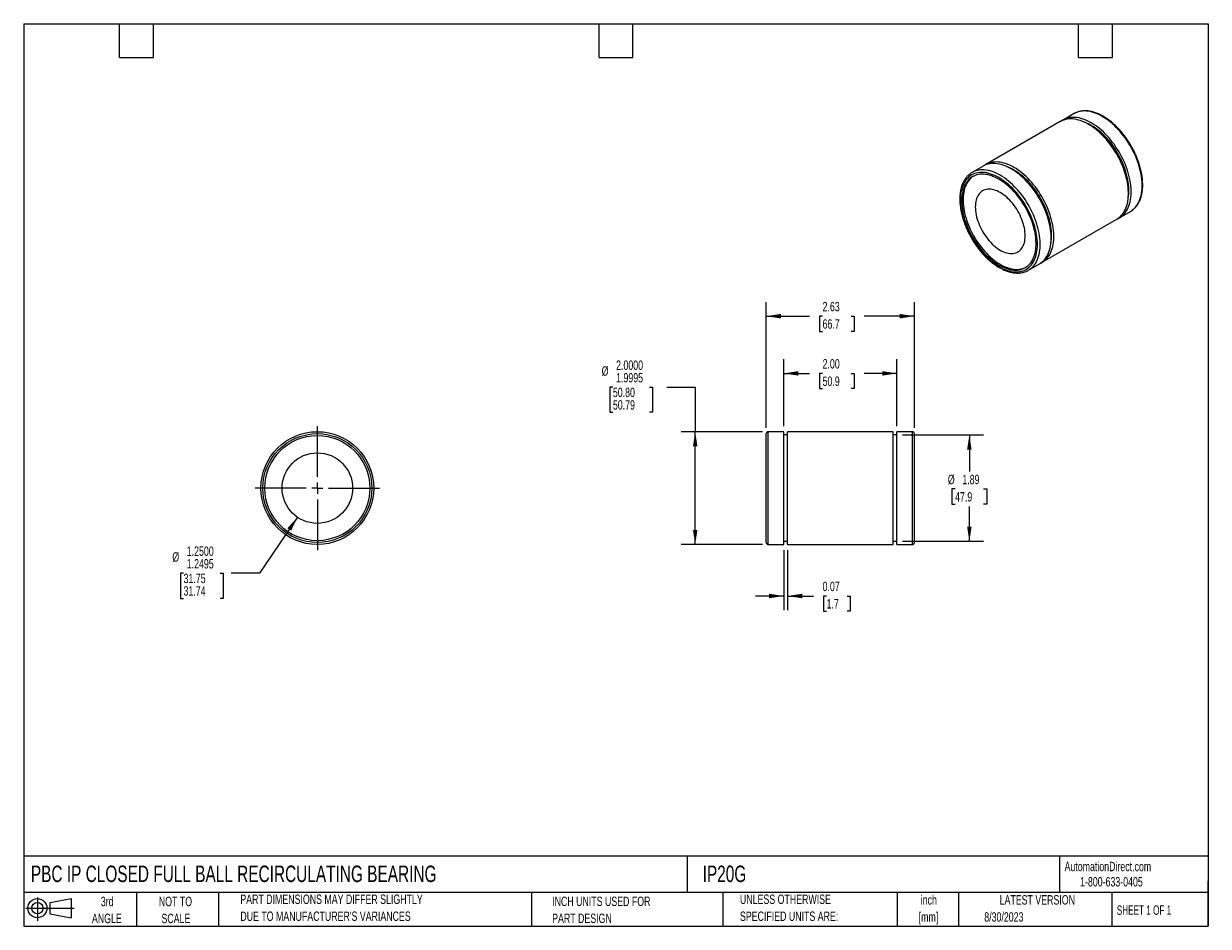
# Model space of a CAD drawing. Header units: inches. Extents: x 0.5 to 21.5, y 0.5 to 16.5.
import ezdxf

# ---------------------------------------------------------------- set-up
doc = ezdxf.new("R2010")
doc.units = ezdxf.units.IN
doc.header["$LTSCALE"] = 2
doc.header["$MEASUREMENT"] = 0
doc.linetypes.add('CENTERX2', pattern=[0.8, 0.5, -0.1, 0.1, -0.1])
doc.layers.add('CENTER', color=40, linetype='CENTERX2')
doc.layers.add('SLD-DEFPOINTS', color=7, linetype='Continuous')
doc.layers.add('DIMENSIONS', color=140, linetype='Continuous', lineweight=25)
doc.layers.add('TEXT', color=140, linetype='Continuous', lineweight=25)
doc.styles.add('SLDTEXTSTYLE0', font='TXT', dxfattribs={"width": 0.7})
doc.styles.add('SLDTEXTSTYLE1', font='TXT', dxfattribs={"width": 0.65})
doc.dimstyles.new('SLDDIMSTYLE0', dxfattribs={"dimtxt": 0.169922, "dimasz": 0.26, "dimexe": 0, "dimexo": 0.0625, "dimgap": 0.04248, "dimtad": 0, "dimtih": 1, "dimtoh": 1, "dimdec": 4, "dimrnd": 1e-09, "dimzin": 4, "dimdsep": 46, "dimtxsty": 'SLDTEXTSTYLE0', "dimsah": 1, "dimcen": 0, "dimadec": 0, "dimazin": 1, "dimlim": 1, "dimtm": 0.0005, "dimtfac": 1, "dimtdec": 4, "dimtofl": 0, "dimtmove": 0, "dimatfit": 3, "dimfxl": 0, "dimfrac": 2, "dimtolj": 1, "dimtzin": 12, "dimarcsym": 0})
doc.dimstyles.new('SLDDIMSTYLE1', dxfattribs={"dimtxt": 0.169922, "dimasz": 0.26, "dimexe": 0, "dimexo": 0.0625, "dimgap": 0.04248, "dimtad": 0, "dimtih": 1, "dimtoh": 1, "dimdec": 4, "dimrnd": 1e-09, "dimzin": 4, "dimdsep": 46, "dimtxsty": 'SLDTEXTSTYLE0', "dimsah": 1, "dimcen": 0.09, "dimadec": 0, "dimazin": 1, "dimlim": 1, "dimtm": 0.0005, "dimtfac": 1, "dimtdec": 4, "dimtofl": 0, "dimtmove": 0, "dimatfit": 3, "dimfxl": 0, "dimfrac": 2, "dimtolj": 1, "dimtzin": 4, "dimarcsym": 0})
doc.dimstyles.new('SLDDIMSTYLE2', dxfattribs={"dimtxt": 0.169922, "dimasz": 0.26, "dimexe": 0, "dimexo": 0.0625, "dimgap": 0.04248, "dimtad": 0, "dimtih": 1, "dimtoh": 1, "dimrnd": 1e-09, "dimzin": 12, "dimdsep": 46, "dimtxsty": 'SLDTEXTSTYLE0', "dimsah": 1, "dimcen": 0.09, "dimadec": 0, "dimazin": 3, "dimtfac": 1, "dimtofl": 0, "dimtmove": 0, "dimatfit": 3, "dimfxl": 0, "dimfrac": 2, "dimtolj": 1, "dimtzin": 12, "dimarcsym": 0})
doc.dimstyles.new('SLDDIMSTYLE3', dxfattribs={"dimtxt": 0.169922, "dimasz": 0.26, "dimexe": 0, "dimexo": 0.0625, "dimgap": 0.04248, "dimtad": 0, "dimtih": 1, "dimtoh": 1, "dimrnd": 1e-09, "dimdsep": 46, "dimtxsty": 'SLDTEXTSTYLE0', "dimsah": 1, "dimcen": 0.09, "dimadec": 0, "dimazin": 2, "dimtfac": 1, "dimtmove": 0, "dimatfit": 0, "dimfxl": 0, "dimfrac": 2, "dimtolj": 1, "dimtzin": 12, "dimarcsym": 0})
doc.dimstyles.new('SLDDIMSTYLE4', dxfattribs={"dimtxt": 0.169922, "dimasz": 0.26, "dimexe": 0, "dimexo": 0.0625, "dimgap": 0.04248, "dimtad": 0, "dimtih": 1, "dimtoh": 1, "dimrnd": 1e-09, "dimzin": 4, "dimdsep": 46, "dimtxsty": 'SLDTEXTSTYLE0', "dimsah": 1, "dimcen": 0.09, "dimadec": 0, "dimazin": 1, "dimtfac": 1, "dimtofl": 0, "dimtmove": 0, "dimatfit": 3, "dimfxl": 0, "dimfrac": 2, "dimtolj": 1, "dimtzin": 12, "dimarcsym": 0})

# ---------------------------------------------------------------- blocks, each defined once
blk = doc.blocks.new('Block11')
at = {"color": 7, "linetype": 'Continuous', "lineweight": 18}
for p, q in [((0, 0.227), (0.856, 0.227)), ((0.204, 0.418), (0.204, 0)), ((0.431, 0.328), (0.801, 0.396)), ((0.431, 0.126), (0.431, 0.328)), ((0.801, 0.396), (0.801, 0.058)), ((0.431, 0.126), (0.801, 0.058))]:
    blk.add_line(p, q, dxfattribs=at)
for radius in [0.169, 0.101]:
    blk.add_circle((0.204, 0.227), radius, dxfattribs=at)
blk = doc.blocks.new('Block12')
at = {"layer": 'SLD-DEFPOINTS'}
blk.add_blockref('Block11', (0, 0), dxfattribs=at)
blk = doc.blocks.new('SW_NOTE_0')
at = {"layer": 'TEXT', "color": 0, "char_height": 0.1667, "attachment_point": 2, "style": 'SLDTEXTSTYLE0'}
for s, insert in [('inch', (0.25, 0.215)), ('[mm]', (0.244, -0.086))]:
    blk.add_mtext(s, dxfattribs=dict(at, insert=insert))
blk = doc.blocks.new('SW_NOTE_0_1')
at = {"layer": 'TEXT', "color": 0, "char_height": 0.16667, "attachment_point": 1, "style": 'SLDTEXTSTYLE0'}
for s, insert in [('UNLESS OTHERWISE', (0, 0.215)), ('SPECIFIED UNITS ARE:', (0, -0.086))]:
    blk.add_mtext(s, dxfattribs=dict(at, insert=insert))
blk = doc.blocks.new('SW_NOTE_0_2')
at = {"layer": 'TEXT', "color": 0, "char_height": 0.16667, "attachment_point": 1, "style": 'SLDTEXTSTYLE0'}
for s, insert in [('PART DIMENSIONS MAY DIFFER SLIGHTLY', (0, 0.215)), ("DUE TO MANUFACTURER'S VARIANCES", (0, -0.086))]:
    blk.add_mtext(s, dxfattribs=dict(at, insert=insert))
blk = doc.blocks.new('SW_NOTE_0_3')
at = {"layer": 'TEXT', "color": 0, "char_height": 0.1667, "attachment_point": 2, "style": 'SLDTEXTSTYLE0'}
for s, insert in [('NOT TO', (0.414, 0.215)), ('SCALE', (0.422, -0.086))]:
    blk.add_mtext(s, dxfattribs=dict(at, insert=insert))
blk = doc.blocks.new('SW_NOTE_0_4')
at = {"layer": 'TEXT', "color": 0, "char_height": 0.1667, "attachment_point": 2, "style": 'SLDTEXTSTYLE0'}
for s, insert in [('3rd', (0.182, 0.215)), ('ANGLE', (0.175, -0.086))]:
    blk.add_mtext(s, dxfattribs=dict(at, insert=insert))
blk = doc.blocks.new('SW_NOTE_0_5')
at = {"layer": 'TEXT', "color": 0, "char_height": 0.16667, "attachment_point": 1, "style": 'SLDTEXTSTYLE0'}
for s, insert in [('INCH UNITS USED FOR', (0, 0.215)), ('PART DESIGN', (0, -0.086))]:
    blk.add_mtext(s, dxfattribs=dict(at, insert=insert))
blk = doc.blocks.new('_D')
at = {"layer": 'DIMENSIONS'}
for p, q in [((5.354, 7.751), (4.679, 6.758)), ((3.334, 6.758), (3.277, 6.758)), ((3.277, 6.758), (3.277, 6.313)), ((3.98, 6.758), (4.037, 6.758)), ((4.037, 6.758), (4.037, 6.313)), ((4.679, 6.758), (4.179, 6.758)), ((3.277, 6.313), (3.334, 6.313)), ((4.037, 6.313), (3.98, 6.313))]:
    blk.add_line(p, q, dxfattribs=at)
blk.add_solid([(5.354, 7.751), (5.175, 7.558), (5.241, 7.513)], dxfattribs=at)
at = {"layer": 'DIMENSIONS', "char_height": 0.1667, "attachment_point": 1, "style": 'SLDTEXTSTYLE0'}
for s, insert in [('1.2500', (3.391, 7.233)), ('%%c', (3.135, 7.13)), ('1.2495', (3.391, 7.01)), ('31.75', (3.334, 6.75)), ('31.74', (3.334, 6.528))]:
    blk.add_mtext(s, dxfattribs=dict(at, insert=insert))
blk = doc.blocks.new('SW_CENTERMARKSYMBOL_0')
at = {"layer": 'CENTER', "color": 0}
for p, q in [((0, 0.2), (0, 1.1)), ((-0.2, 0), (-1.1, 0)), ((0, 0), (-0.1, 0)), ((0, 0), (0, 0.1)), ((0, 0), (0, -0.1)), ((0, 0), (0.1, 0)), ((0.2, 0), (1.1, 0)), ((0, -0.2), (0, -1.1))]:
    blk.add_line(p, q, dxfattribs=at)
blk = doc.blocks.new('_D_1')
at = {"layer": 'DIMENSIONS'}
for p, q in [((10.945, 10.055), (10.888, 10.055)), ((10.888, 10.055), (10.888, 9.611)), ((11.591, 10.055), (11.648, 10.055)), ((11.648, 10.055), (11.648, 9.611)), ((11.904, 10.055), (12.404, 10.055)), ((12.404, 10.055), (12.404, 9.268)), ((10.888, 9.611), (10.945, 9.611)), ((11.648, 9.611), (11.591, 9.611)), ((13.598, 9.268), (12.154, 9.268)), ((12.404, 7.268), (12.404, 9.268)), ((13.598, 7.268), (12.154, 7.268))]:
    blk.add_line(p, q, dxfattribs=at)
for points in [[(12.404, 9.268), (12.364, 9.008), (12.444, 9.008)], [(12.404, 7.268), (12.444, 7.528), (12.364, 7.528)]]:
    blk.add_solid(points, dxfattribs=at)
at = {"layer": 'DIMENSIONS', "char_height": 0.1667, "attachment_point": 1, "style": 'SLDTEXTSTYLE0'}
for s, insert in [('2.0000', (11.002, 10.53)), ('%%c', (10.746, 10.427)), ('1.9995', (11.002, 10.308)), ('50.80', (10.945, 10.048)), ('50.79', (10.945, 9.826))]:
    blk.add_mtext(s, dxfattribs=dict(at, insert=insert))
blk = doc.blocks.new('_D_2')
at = {"layer": 'DIMENSIONS'}
for p, q in [((16.079, 9.211), (17.514, 9.211)), ((17.264, 9.211), (17.264, 8.56)), ((17.011, 8.252), (16.954, 8.252)), ((16.954, 8.252), (16.954, 7.982)), ((17.516, 8.252), (17.573, 8.252)), ((17.573, 8.252), (17.573, 7.982)), ((16.954, 7.982), (17.011, 7.982)), ((17.573, 7.982), (17.516, 7.982)), ((17.264, 7.325), (17.264, 7.944)), ((16.079, 7.325), (17.514, 7.325))]:
    blk.add_line(p, q, dxfattribs=at)
for points in [[(17.264, 9.211), (17.224, 8.951), (17.304, 8.951)], [(17.264, 7.325), (17.304, 7.585), (17.224, 7.585)]]:
    blk.add_solid(points, dxfattribs=at)
at = {"layer": 'DIMENSIONS', "char_height": 0.1667, "attachment_point": 1, "style": 'SLDTEXTSTYLE0'}
for s, insert in [('%%c', (16.883, 8.504)), ('1.89', (17.14, 8.504)), ('47.9', (17.011, 8.196))]:
    blk.add_mtext(s, dxfattribs=dict(at, insert=insert))
blk = doc.blocks.new('_D_3')
at = {"layer": 'DIMENSIONS'}
for p, q in [((13.974, 7.168), (13.974, 6.105)), ((14.042, 7.168), (14.042, 6.105)), ((13.974, 6.355), (13.474, 6.355)), ((14.042, 6.355), (14.503, 6.355)), ((14.733, 6.355), (14.676, 6.355)), ((14.676, 6.355), (14.676, 6.085)), ((15.096, 6.355), (15.153, 6.355)), ((15.153, 6.355), (15.153, 6.085)), ((14.676, 6.085), (14.733, 6.085)), ((15.153, 6.085), (15.096, 6.085))]:
    blk.add_line(p, q, dxfattribs=at)
for points in [[(13.974, 6.355), (13.714, 6.395), (13.714, 6.315)], [(14.042, 6.355), (14.302, 6.315), (14.302, 6.395)]]:
    blk.add_solid(points, dxfattribs=at)
at = {"layer": 'DIMENSIONS', "char_height": 0.1667, "attachment_point": 1, "style": 'SLDTEXTSTYLE0'}
for s, insert in [('0.07', (14.662, 6.608)), ('1.7', (14.733, 6.3))]:
    blk.add_mtext(s, dxfattribs=dict(at, insert=insert))
blk = doc.blocks.new('_D_4')
at = {"layer": 'DIMENSIONS'}
for p, q in [((13.974, 9.368), (13.974, 10.551)), ((15.979, 9.368), (15.979, 10.551)), ((13.974, 10.301), (14.432, 10.301)), ((14.662, 10.301), (14.605, 10.301)), ((14.605, 10.301), (14.605, 10.031)), ((15.167, 10.301), (15.224, 10.301)), ((15.224, 10.301), (15.224, 10.031)), ((15.979, 10.301), (15.397, 10.301)), ((14.605, 10.031), (14.662, 10.031)), ((15.224, 10.031), (15.167, 10.031))]:
    blk.add_line(p, q, dxfattribs=at)
for points in [[(13.974, 10.301), (14.234, 10.261), (14.234, 10.341)], [(15.979, 10.301), (15.719, 10.341), (15.719, 10.261)]]:
    blk.add_solid(points, dxfattribs=at)
at = {"layer": 'DIMENSIONS', "char_height": 0.1667, "attachment_point": 1, "style": 'SLDTEXTSTYLE0'}
for s, insert in [('2.00', (14.662, 10.554)), ('50.9', (14.662, 10.246))]:
    blk.add_mtext(s, dxfattribs=dict(at, insert=insert))
blk = doc.blocks.new('_D_5')
at = {"layer": 'DIMENSIONS'}
for p, q in [((13.664, 9.334), (13.664, 11.565)), ((16.289, 9.334), (16.289, 11.565)), ((13.664, 11.315), (14.432, 11.315)), ((14.662, 11.315), (14.605, 11.315)), ((14.605, 11.315), (14.605, 11.045)), ((15.167, 11.315), (15.224, 11.315)), ((15.224, 11.315), (15.224, 11.045)), ((16.289, 11.315), (15.397, 11.315)), ((14.605, 11.045), (14.662, 11.045)), ((15.224, 11.045), (15.167, 11.045))]:
    blk.add_line(p, q, dxfattribs=at)
for points in [[(13.664, 11.315), (13.924, 11.275), (13.924, 11.355)], [(16.289, 11.315), (16.029, 11.355), (16.029, 11.275)]]:
    blk.add_solid(points, dxfattribs=at)
at = {"layer": 'DIMENSIONS', "char_height": 0.1667, "attachment_point": 1, "style": 'SLDTEXTSTYLE0'}
for s, insert in [('2.63', (14.662, 11.568)), ('66.7', (14.662, 11.26))]:
    blk.add_mtext(s, dxfattribs=dict(at, insert=insert))

msp = doc.modelspace()

# ---------------------------------------------------------------- linework, layer by layer
for p, q in [((18.87677, 14.76512), (17.55525, 14.00223)), ((19.12008, 14.90558), (18.92478, 14.79284)), ((17.50724, 13.97451), (17.31194, 13.86176)), ((18.55517, 12.27013), (19.87668, 13.03302)), ((19.9247, 13.06074), (20.12, 13.17348)), ((18.31186, 12.12966), (18.50716, 12.24241)), ((13.97409, 9.26772), (13.69789, 9.26772)), ((13.69789, 7.26772), (13.69789, 9.26772)), ((13.97409, 7.26772), (13.97409, 9.26772)), ((15.91089, 9.26772), (14.04199, 9.26772)), ((14.04199, 7.26772), (14.04199, 9.26772)), ((15.91089, 7.26772), (15.91089, 9.26772)), ((16.25499, 9.26772), (15.97879, 9.26772)), ((15.97879, 7.26772), (15.97879, 9.26772)), ((16.25499, 7.26772), (16.25499, 9.26772)), ((13.66394, 7.30167), (13.66394, 9.23377)), ((14.04199, 9.21067), (13.97409, 9.21067)), ((15.97879, 9.21067), (15.91089, 9.21067)), ((16.28894, 7.30167), (16.28894, 9.23377)), ((13.69789, 7.26772), (13.97409, 7.26772)), ((13.97409, 7.32477), (14.04199, 7.32477)), ((14.04199, 7.26772), (15.91089, 7.26772)), ((15.91089, 7.32477), (15.97879, 7.32477)), ((15.97879, 7.26772), (16.25499, 7.26772))]:
    msp.add_line(p, q)
at = {"flags": 128}
for points in [[(19.14744, 14.91973), (19.12652, 14.9092), (19.12008, 14.90558)], [(20.14636, 13.1904), (20.16301, 13.20301), (20.18561, 13.22294), (20.20671, 13.24503), (20.22625, 13.26922), (20.24419, 13.29546), (20.26047, 13.32368), (20.27505, 13.35379), (20.28789, 13.38572), (20.29897, 13.41938), (20.30824, 13.45469), (20.31569, 13.49155), (20.32129, 13.52986), (20.32504, 13.56953), (20.32691, 13.61044), (20.32691, 13.65249), (20.32504, 13.69556), (20.32129, 13.73955), (20.31569, 13.78433), (20.30824, 13.82979), (20.29897, 13.87581), (20.28789, 13.92226), (20.27505, 13.96902), (20.26047, 14.01596), (20.24419, 14.06297), (20.22625, 14.10992), (20.20671, 14.15668), (20.18561, 14.20313), (20.16301, 14.24915), (20.13898, 14.29461), (20.11356, 14.3394), (20.08684, 14.38339), (20.05888, 14.42646), (20.02975, 14.46851), (19.99954, 14.50943), (19.96832, 14.5491), (19.93618, 14.58741), (19.9032, 14.62428), (19.86947, 14.65959), (19.83508, 14.69326), (19.80012, 14.72519), (19.76468, 14.75531), (19.72886, 14.78353), (19.69275, 14.80977), (19.65644, 14.83398), (19.62004, 14.85607), (19.58364, 14.876), (19.54733, 14.89372), (19.51122, 14.90917), (19.4754, 14.92231), (19.43996, 14.93311), (19.405, 14.94154), (19.37061, 14.94758), (19.33688, 14.95121), (19.3039, 14.95242), (19.27176, 14.95122), (19.24054, 14.94759), (19.21033, 14.94156), (19.1812, 14.93313), (19.15324, 14.92234), (19.14744, 14.91973)], [(19.87668, 13.03302), (19.89566, 13.04484), (19.9197, 13.06255), (19.9423, 13.08247), (19.96339, 13.10456), (19.98294, 13.12876), (20.00087, 13.155), (20.01715, 13.18321), (20.03173, 13.21333), (20.04458, 13.24526), (20.05565, 13.27892), (20.06493, 13.31423), (20.07237, 13.35109), (20.07798, 13.3894), (20.08172, 13.42907), (20.0836, 13.46998), (20.0836, 13.51202), (20.08172, 13.5551), (20.07798, 13.59909), (20.07237, 13.64387), (20.06493, 13.68933), (20.05565, 13.73534), (20.04458, 13.78179), (20.03173, 13.82855), (20.01715, 13.8755), (20.00087, 13.92251), (19.98294, 13.96946), (19.96339, 14.01622), (19.9423, 14.06267), (19.9197, 14.10869), (19.89566, 14.15415), (19.87025, 14.19893), (19.84352, 14.24292), (19.81556, 14.286), (19.78644, 14.32805), (19.75623, 14.36896), (19.72501, 14.40863), (19.69287, 14.44695), (19.65989, 14.48381), (19.62616, 14.51913), (19.59177, 14.55279), (19.5568, 14.58473), (19.52136, 14.61485), (19.48554, 14.64306), (19.44943, 14.66931), (19.41313, 14.69351), (19.37672, 14.71561), (19.34032, 14.73554), (19.30402, 14.75325), (19.26791, 14.7687), (19.23208, 14.78184), (19.19664, 14.79264), (19.16168, 14.80108), (19.12729, 14.80712), (19.09356, 14.81075), (19.06058, 14.81196), (19.02844, 14.81075), (18.99722, 14.80713), (18.96701, 14.8011), (18.93789, 14.79267), (18.90993, 14.78188), (18.8832, 14.76874), (18.87677, 14.76512)], [(19.90011, 13.04788), (19.91826, 13.05712), (19.94367, 13.07256), (19.96771, 13.09026), (19.99031, 13.11019), (20.01141, 13.13228), (20.03095, 13.15648), (20.04889, 13.18272), (20.06517, 13.21093), (20.07975, 13.24104), (20.09259, 13.27297), (20.10367, 13.30664), (20.11294, 13.34195), (20.12039, 13.37881), (20.12599, 13.41712), (20.12973, 13.45678), (20.13161, 13.49769), (20.13161, 13.53974), (20.12973, 13.58282), (20.12599, 13.6268), (20.12039, 13.67159), (20.11294, 13.71705), (20.10367, 13.76306), (20.09259, 13.80951), (20.07975, 13.85627), (20.06517, 13.90322), (20.04889, 13.95023), (20.03095, 13.99718), (20.01141, 14.04394), (19.99031, 14.09039), (19.96771, 14.1364), (19.94367, 14.18187), (19.91826, 14.22665), (19.89154, 14.27064), (19.86357, 14.31372), (19.83445, 14.35577), (19.80424, 14.39668), (19.77302, 14.43635), (19.74088, 14.47467), (19.7079, 14.51153), (19.67417, 14.54684), (19.63978, 14.58051), (19.60482, 14.61245), (19.56938, 14.64256), (19.53355, 14.67078), (19.49744, 14.69703), (19.46114, 14.72123), (19.42474, 14.74333), (19.38834, 14.76326), (19.35203, 14.78097), (19.31592, 14.79642), (19.2801, 14.80956), (19.24466, 14.82036), (19.2097, 14.82879), (19.1753, 14.83483), (19.14157, 14.83846), (19.10859, 14.83968), (19.07645, 14.83847), (19.04524, 14.83485), (19.01502, 14.82881), (18.9859, 14.82039), (18.95794, 14.80959), (18.93122, 14.79646), (18.9058, 14.78102), (18.90135, 14.77798)], [(20.07955, 13.40365), (20.07996, 13.40587), (20.0856, 13.44308), (20.08938, 13.48167), (20.09127, 13.52151), (20.09127, 13.5625), (20.08938, 13.60453), (20.0856, 13.64747), (20.07996, 13.6912), (20.07245, 13.7356), (20.06311, 13.78054), (20.05196, 13.8259), (20.03904, 13.87154), (20.02437, 13.91733), (20.008, 13.96316), (19.98998, 14.00888), (19.97035, 14.05437), (19.94918, 14.0995), (19.92653, 14.14414), (19.90245, 14.18816), (19.87701, 14.23144), (19.8503, 14.27386), (19.82237, 14.31529), (19.79333, 14.35562), (19.76323, 14.39474), (19.73218, 14.43253), (19.70025, 14.46888), (19.66755, 14.5037), (19.63415, 14.53689), (19.60017, 14.56834), (19.56568, 14.59798), (19.5308, 14.62571), (19.49561, 14.65147), (19.46022, 14.67517), (19.42474, 14.69674), (19.38925, 14.71614), (19.35386, 14.7333), (19.31868, 14.74817), (19.29917, 14.75545)], [(17.78789, 12.19304), (17.82364, 12.17348), (17.85929, 12.15614), (17.89475, 12.14106), (17.92992, 12.12828), (17.96469, 12.11785), (17.99898, 12.10978), (18.03269, 12.10411), (18.06573, 12.10084), (18.09801, 12.09998), (18.12944, 12.10154), (18.15993, 12.10552), (18.18941, 12.1119), (18.21778, 12.12066), (18.24497, 12.13178), (18.27092, 12.14523), (18.29553, 12.16098), (18.31876, 12.17897), (18.34053, 12.19917), (18.36079, 12.22151), (18.37947, 12.24593), (18.39654, 12.27237), (18.41193, 12.30076), (18.42562, 12.33101), (18.43756, 12.36305), (18.44772, 12.39679), (18.45606, 12.43212), (18.46258, 12.46897), (18.46725, 12.50722), (18.47006, 12.54677), (18.47099, 12.58751), (18.47006, 12.62933), (18.46725, 12.67212), (18.46258, 12.71576), (18.45606, 12.76013), (18.44772, 12.80511), (18.43756, 12.85057), (18.42562, 12.89639), (18.41193, 12.94244), (18.39654, 12.98861), (18.37947, 13.03475), (18.36079, 13.08075), (18.34053, 13.12648), (18.31876, 13.17181), (18.29553, 13.21662), (18.27092, 13.26079), (18.24497, 13.30419), (18.21778, 13.34671), (18.18941, 13.38823), (18.15993, 13.42864), (18.12944, 13.46782), (18.09801, 13.50567), (18.06573, 13.54208), (18.03269, 13.57696), (17.99898, 13.61021), (17.96469, 13.64173), (17.92992, 13.67145), (17.89475, 13.69927), (17.85929, 13.72513), (17.82364, 13.74895), (17.78789, 13.77067), (17.75214, 13.79023), (17.71649, 13.80757), (17.68103, 13.82265), (17.64587, 13.83543), (17.61109, 13.84586), (17.5768, 13.85393), (17.54309, 13.8596), (17.51005, 13.86287), (17.47777, 13.86373), (17.44634, 13.86217), (17.41585, 13.85819), (17.38637, 13.85181), (17.358, 13.84305), (17.33081, 13.83193), (17.30487, 13.81848), (17.28025, 13.80273), (17.25702, 13.78474), (17.23525, 13.76454), (17.21499, 13.7422), (17.19631, 13.71778), (17.17924, 13.69134), (17.16385, 13.66295), (17.15016, 13.6327), (17.13822, 13.60066), (17.12807, 13.56693), (17.11972, 13.53159), (17.1132, 13.49474), (17.10853, 13.45649), (17.10573, 13.41694), (17.10479, 13.3762), (17.10573, 13.33438), (17.10853, 13.29159), (17.1132, 13.24795), (17.11972, 13.20358), (17.12807, 13.1586), (17.13822, 13.11314), (17.15016, 13.06732), (17.16385, 13.02127), (17.17924, 12.9751), (17.19631, 12.92896), (17.21499, 12.88296), (17.23525, 12.83723), (17.25702, 12.7919), (17.28025, 12.74709), (17.30487, 12.70292), (17.33081, 12.65952), (17.358, 12.617), (17.38637, 12.57548), (17.41585, 12.53507), (17.44634, 12.49589), (17.47777, 12.45804), (17.51005, 12.42163), (17.54309, 12.38675), (17.5768, 12.3535), (17.61109, 12.32198), (17.64587, 12.29226), (17.68103, 12.26444), (17.71649, 12.23858), (17.75214, 12.21476), (17.78789, 12.19304)], [(18.33822, 12.14658), (18.35487, 12.15919), (18.37747, 12.17912), (18.39857, 12.20121), (18.41811, 12.22541), (18.43605, 12.25165), (18.45233, 12.27986), (18.46691, 12.30997), (18.47975, 12.3419), (18.49083, 12.37557), (18.5001, 12.41087), (18.50755, 12.44773), (18.51315, 12.48605), (18.5169, 12.52571), (18.51877, 12.56662), (18.51877, 12.60867), (18.5169, 12.65174), (18.51315, 12.69573), (18.50755, 12.74051), (18.5001, 12.78597), (18.49083, 12.83199), (18.47975, 12.87844), (18.46691, 12.9252), (18.45233, 12.97215), (18.43605, 13.01916), (18.41811, 13.0661), (18.39857, 13.11287), (18.37747, 13.15932), (18.35487, 13.20533), (18.33083, 13.25079), (18.30542, 13.29558), (18.2787, 13.33957), (18.25073, 13.38264), (18.22161, 13.4247), (18.1914, 13.46561), (18.16018, 13.50528), (18.12804, 13.54359), (18.09506, 13.58046), (18.06133, 13.61577), (18.02694, 13.64944), (17.99198, 13.68137), (17.95654, 13.71149), (17.92071, 13.73971), (17.8846, 13.76595), (17.8483, 13.79016), (17.8119, 13.81225), (17.7755, 13.83219), (17.73919, 13.8499), (17.70308, 13.86535), (17.66726, 13.87849), (17.63182, 13.88929), (17.59686, 13.89772), (17.56246, 13.90376), (17.52873, 13.90739), (17.49575, 13.9086), (17.46361, 13.9074), (17.4324, 13.90377), (17.40218, 13.89774), (17.37306, 13.88931), (17.3451, 13.87852), (17.3393, 13.87591)], [(18.50716, 12.24241), (18.52614, 12.25423), (18.55017, 12.27194), (18.57277, 12.29186), (18.59387, 12.31395), (18.61341, 12.33815), (18.63135, 12.36439), (18.64763, 12.3926), (18.66221, 12.42272), (18.67505, 12.45465), (18.68613, 12.48831), (18.6954, 12.52362), (18.70285, 12.56048), (18.70845, 12.59879), (18.7122, 12.63846), (18.71407, 12.67937), (18.71407, 12.72142), (18.7122, 12.76449), (18.70845, 12.80848), (18.70285, 12.85326), (18.6954, 12.89872), (18.68613, 12.94473), (18.67505, 12.99118), (18.66221, 13.03794), (18.64763, 13.08489), (18.63135, 13.1319), (18.61341, 13.17885), (18.59387, 13.22561), (18.57277, 13.27206), (18.55017, 13.31808), (18.52614, 13.36354), (18.50072, 13.40832), (18.474, 13.45231), (18.44604, 13.49539), (18.41691, 13.53744), (18.3867, 13.57836), (18.35548, 13.61802), (18.32334, 13.65634), (18.29036, 13.6932), (18.25663, 13.72852), (18.22224, 13.76218), (18.18728, 13.79412), (18.15184, 13.82424), (18.11602, 13.85246), (18.07991, 13.8787), (18.0436, 13.9029), (18.0072, 13.925), (17.9708, 13.94493), (17.93449, 13.96264), (17.89838, 13.97809), (17.86256, 13.99123), (17.82712, 14.00204), (17.79216, 14.01047), (17.75777, 14.01651), (17.72404, 14.02014), (17.69106, 14.02135), (17.65892, 14.02014), (17.6277, 14.01652), (17.59749, 14.01049), (17.56836, 14.00206), (17.5404, 13.99127), (17.51368, 13.97813), (17.50724, 13.97451)], [(18.53059, 12.25727), (18.54873, 12.26651), (18.57415, 12.28195), (18.59819, 12.29965), (18.62078, 12.31958), (18.64188, 12.34167), (18.66143, 12.36587), (18.67936, 12.39211), (18.69564, 12.42032), (18.71022, 12.45043), (18.72307, 12.48236), (18.73414, 12.51603), (18.74341, 12.55134), (18.75086, 12.5882), (18.75647, 12.62651), (18.76021, 12.66617), (18.76209, 12.70708), (18.76209, 12.74913), (18.76021, 12.79221), (18.75647, 12.83619), (18.75086, 12.88098), (18.74341, 12.92644), (18.73414, 12.97245), (18.72307, 13.0189), (18.71022, 13.06566), (18.69564, 13.11261), (18.67936, 13.15962), (18.66143, 13.20657), (18.64188, 13.25333), (18.62078, 13.29978), (18.59819, 13.3458), (18.57415, 13.39126), (18.54873, 13.43604), (18.52201, 13.48003), (18.49405, 13.52311), (18.46493, 13.56516), (18.43471, 13.60607), (18.4035, 13.64574), (18.37136, 13.68406), (18.33838, 13.72092), (18.30465, 13.75623), (18.27025, 13.7899), (18.23529, 13.82184), (18.19985, 13.85195), (18.16403, 13.88017), (18.12792, 13.90642), (18.09161, 13.93062), (18.05521, 13.95272), (18.01881, 13.97265), (17.98251, 13.99036), (17.9464, 14.00581), (17.91057, 14.01895), (17.87513, 14.02975), (17.84017, 14.03818), (17.80578, 14.04422), (17.77205, 14.04785), (17.73907, 14.04907), (17.70693, 14.04786), (17.67571, 14.04424), (17.6455, 14.0382), (17.61638, 14.02978), (17.58841, 14.01898), (17.56169, 14.00585), (17.53628, 13.99041), (17.53182, 13.98737)], [(18.71003, 12.61304), (18.71043, 12.61526), (18.71608, 12.65247), (18.71985, 12.69106), (18.72174, 12.7309), (18.72174, 12.77189), (18.71985, 12.81392), (18.71608, 12.85686), (18.71043, 12.90059), (18.70293, 12.94499), (18.69359, 12.98993), (18.68244, 13.03529), (18.66951, 13.08093), (18.65484, 13.12673), (18.63848, 13.17255), (18.62045, 13.21827), (18.60083, 13.26376), (18.57966, 13.30889), (18.557, 13.35353), (18.53292, 13.39755), (18.50749, 13.44083), (18.48077, 13.48325), (18.45285, 13.52468), (18.4238, 13.56501), (18.39371, 13.60413), (18.36265, 13.64192), (18.33073, 13.67827), (18.29802, 13.71309), (18.26463, 13.74628), (18.23064, 13.77773), (18.19616, 13.80737), (18.16127, 13.83511), (18.12609, 13.86086), (18.0907, 13.88456), (18.05521, 13.90613), (18.01973, 13.92553), (17.98434, 13.94269), (17.94915, 13.95756), (17.92965, 13.96485)], [(17.78789, 12.22076), (17.82297, 12.20159), (17.85795, 12.18463), (17.89273, 12.16993), (17.92721, 12.15753), (17.9613, 12.14747), (17.9949, 12.13977), (18.02791, 12.13446), (18.06024, 12.13155), (18.09179, 12.13105), (18.12249, 12.13297), (18.15224, 12.13729), (18.18095, 12.144), (18.20855, 12.15309), (18.23496, 12.16453), (18.2601, 12.17829), (18.28391, 12.19432), (18.3063, 12.21259), (18.32723, 12.23303), (18.34663, 12.2556), (18.36444, 12.28023), (18.38062, 12.30685), (18.39512, 12.33537), (18.4079, 12.36574), (18.41892, 12.39785), (18.42815, 12.43161), (18.43557, 12.46693), (18.44115, 12.50372), (18.44488, 12.54186), (18.44675, 12.58124), (18.44675, 12.62176), (18.44488, 12.66331), (18.44115, 12.70575), (18.43557, 12.74898), (18.42815, 12.79287), (18.41892, 12.83729), (18.4079, 12.88212), (18.39512, 12.92724), (18.38062, 12.97251), (18.36444, 13.01781), (18.34663, 13.06301), (18.32723, 13.10797), (18.3063, 13.15258), (18.28391, 13.1967), (18.2601, 13.24022), (18.23496, 13.283), (18.20855, 13.32493), (18.18095, 13.36589), (18.15224, 13.40576), (18.12249, 13.44442), (18.09179, 13.48178), (18.06024, 13.51772), (18.02791, 13.55213), (17.9949, 13.58494), (17.9613, 13.61603), (17.92721, 13.64533), (17.89273, 13.67274), (17.85795, 13.6982), (17.82297, 13.72162), (17.78789, 13.74295), (17.75281, 13.76212), (17.71783, 13.77908), (17.68305, 13.79378), (17.64857, 13.80618), (17.61448, 13.81624), (17.58088, 13.82394), (17.54787, 13.82925), (17.51555, 13.83216), (17.48399, 13.83266), (17.45329, 13.83074), (17.42354, 13.82642), (17.39483, 13.81971), (17.36723, 13.81062), (17.34082, 13.79918), (17.31568, 13.78542), (17.29188, 13.76939), (17.26948, 13.75112), (17.24855, 13.73068), (17.22915, 13.70811), (17.21134, 13.68348), (17.19516, 13.65687), (17.18066, 13.62834), (17.16788, 13.59797), (17.15686, 13.56586), (17.14763, 13.5321), (17.14021, 13.49678), (17.13463, 13.45999), (17.1309, 13.42185), (17.12903, 13.38247), (17.12903, 13.34195), (17.1309, 13.3004), (17.13463, 13.25796), (17.14021, 13.21473), (17.14763, 13.17084), (17.15686, 13.12642), (17.16788, 13.08159), (17.18066, 13.03647), (17.19516, 12.9912), (17.21134, 12.9459), (17.22915, 12.90071), (17.24855, 12.85574), (17.26948, 12.81113), (17.29188, 12.76701), (17.31568, 12.72349), (17.34082, 12.68071), (17.36723, 12.63878), (17.39483, 12.59782), (17.42354, 12.55796), (17.45329, 12.51929), (17.48399, 12.48193), (17.51555, 12.446), (17.54787, 12.41158), (17.58088, 12.37877), (17.61448, 12.34768), (17.64857, 12.31838), (17.68305, 12.29097), (17.71783, 12.26551), (17.75281, 12.24209), (17.78789, 12.22076)], [(17.33404, 13.79576), (17.31588, 13.78325), (17.29349, 13.76498), (17.27256, 13.74454), (17.25316, 13.72197), (17.23535, 13.69734), (17.21917, 13.67072), (17.20467, 13.64219), (17.19189, 13.61183), (17.18087, 13.57972), (17.17163, 13.54596), (17.16422, 13.51064), (17.15863, 13.47385), (17.1549, 13.43571), (17.15304, 13.39633), (17.15304, 13.35581), (17.1549, 13.31426), (17.15863, 13.27182), (17.16422, 13.22859), (17.17163, 13.1847), (17.18087, 13.14028), (17.19189, 13.09544), (17.20467, 13.05033), (17.21917, 13.00506), (17.23535, 12.95976), (17.25316, 12.91456), (17.27256, 12.8696), (17.29349, 12.82499), (17.31588, 12.78087), (17.33968, 12.73735), (17.36483, 12.69457), (17.39123, 12.65264), (17.41883, 12.61168), (17.44755, 12.57181), (17.4773, 12.53315), (17.50799, 12.49579), (17.53955, 12.45985), (17.57188, 12.42543), (17.60489, 12.39263), (17.63849, 12.36154), (17.67258, 12.33224), (17.70706, 12.30483), (17.74184, 12.27937), (17.77682, 12.25595), (17.8119, 12.23462)], [(17.8119, 12.48538), (17.8408, 12.46978), (17.86958, 12.45644), (17.89812, 12.44541), (17.92628, 12.43673), (17.95395, 12.43045), (17.98102, 12.42659), (18.00736, 12.42517), (18.03287, 12.42618), (18.05743, 12.42964), (18.08093, 12.43552), (18.10329, 12.4438), (18.1244, 12.45445), (18.14417, 12.46741), (18.16251, 12.48263), (18.17936, 12.50005), (18.19463, 12.5196), (18.20826, 12.54118), (18.2202, 12.56471), (18.23039, 12.59008), (18.23878, 12.61719), (18.24535, 12.64593), (18.25006, 12.67616), (18.25289, 12.70775), (18.25384, 12.74059), (18.25289, 12.77451), (18.25006, 12.80938), (18.24535, 12.84505), (18.23878, 12.88136), (18.23039, 12.91817), (18.2202, 12.9553), (18.20826, 12.99261), (18.19463, 13.02994), (18.17936, 13.06711), (18.16251, 13.10398), (18.14417, 13.14039), (18.1244, 13.17617), (18.10329, 13.21119), (18.08093, 13.24528), (18.05743, 13.2783), (18.03287, 13.31012), (18.00736, 13.34058), (17.98102, 13.36957), (17.95395, 13.39696), (17.92628, 13.42263), (17.89812, 13.44647), (17.86958, 13.46838), (17.8408, 13.48827), (17.8119, 13.50605), (17.78299, 13.52165), (17.75421, 13.53499), (17.72568, 13.54602), (17.69751, 13.55469), (17.66984, 13.56098), (17.64277, 13.56484), (17.61643, 13.56626), (17.59093, 13.56524), (17.56637, 13.56179), (17.54286, 13.5559), (17.5205, 13.54762), (17.4994, 13.53698), (17.47963, 13.52402), (17.46128, 13.50879), (17.44444, 13.49137), (17.42916, 13.47183), (17.41553, 13.45025), (17.4036, 13.42672), (17.39341, 13.40134), (17.38501, 13.37423), (17.37845, 13.3455), (17.37374, 13.31527), (17.3709, 13.28367), (17.36996, 13.25084), (17.3709, 13.21692), (17.37374, 13.18205), (17.37845, 13.14638), (17.38501, 13.11006), (17.39341, 13.07326), (17.4036, 13.03612), (17.41553, 12.99881), (17.42916, 12.96149), (17.44444, 12.92432), (17.46128, 12.88745), (17.47963, 12.85104), (17.4994, 12.81525), (17.5205, 12.78024), (17.54286, 12.74615), (17.56637, 12.71312), (17.59093, 12.68131), (17.61643, 12.65085), (17.64277, 12.62186), (17.66984, 12.59447), (17.69751, 12.5688), (17.72568, 12.54495), (17.75421, 12.52304), (17.78299, 12.50315), (17.8119, 12.48538)], [(20.12, 13.17348), (20.13898, 13.1853), (20.14636, 13.1904)], [(17.8119, 12.23462), (17.84698, 12.21544), (17.88195, 12.19848), (17.91674, 12.18378), (17.95122, 12.17139), (17.98531, 12.16132), (18.0189, 12.15363), (18.05191, 12.14832), (18.08424, 12.14541), (18.1158, 12.14491), (18.1465, 12.14683), (18.17624, 12.15115), (18.20496, 12.15786), (18.23256, 12.16695), (18.25897, 12.17839), (18.26575, 12.18181)]]:
    msp.add_lwpolyline(points, dxfattribs=at)
for radius in [1, 0.96605, 0.9321, 0.625]:
    msp.add_circle((5.70569, 8.26772), radius)
for centre, radius, start, end in [((17.47891, 13.57252), 0.33397, 114.711296, 125.216722), ((18.14487, 12.41893), 0.334, 294.535939, 305.372962), ((13.69789, 9.23377), 0.03395, 90, 180), ((16.25499, 9.23377), 0.03395, 0, 90), ((13.69789, 7.30167), 0.03395, 180, 270), ((16.25499, 7.30167), 0.03395, 270, 0)]:
    msp.add_arc(centre, radius, start, end)
for points, knots in [([(20.14804, 13.19171), (20.14978, 13.19288), (20.15961, 13.19942), (20.17626, 13.21332), (20.19787, 13.23344), (20.21799, 13.25564), (20.23672, 13.27967), (20.25396, 13.30553), (20.2697, 13.33316), (20.28388, 13.3625), (20.29646, 13.39349), (20.3074, 13.42605), (20.31668, 13.46009), (20.32426, 13.49553), (20.33013, 13.53227), (20.33427, 13.57021), (20.33669, 13.60927), (20.33737, 13.64933), (20.33632, 13.6903), (20.33355, 13.73209), (20.32907, 13.77458), (20.3229, 13.81767), (20.31506, 13.86128), (20.30557, 13.90529), (20.29445, 13.9496), (20.28173, 13.99411), (20.26746, 14.03871), (20.25165, 14.08331), (20.23436, 14.1278), (20.21563, 14.17208), (20.19549, 14.21604), (20.174, 14.25958), (20.15121, 14.3026), (20.12717, 14.345), (20.10194, 14.38669), (20.07558, 14.42756), (20.04815, 14.46751), (20.0197, 14.50647), (19.99032, 14.54432), (19.96005, 14.58099), (19.92898, 14.61639), (19.89718, 14.65043), (19.8647, 14.68304), (19.83164, 14.71413), (19.79806, 14.74363), (19.76403, 14.77147), (19.72964, 14.79758), (19.69495, 14.8219), (19.66005, 14.84435), (19.62502, 14.8649), (19.58993, 14.88346), (19.55486, 14.90001), (19.5199, 14.91448), (19.48514, 14.92684), (19.45065, 14.93705), (19.41654, 14.94506), (19.38288, 14.95086), (19.34977, 14.95442), (19.31731, 14.95575), (19.28559, 14.95482), (19.2547, 14.95166), (19.22471, 14.94631), (19.19575, 14.93868), (19.17057, 14.93017), (19.15554, 14.92328), (19.1494, 14.92046)], [0, 0, 0, 0, 0.00339175, 0.01909822, 0.03482637, 0.05059411, 0.06641541, 0.0822993, 0.09824958, 0.11426522, 0.13034127, 0.14647003, 0.1626424, 0.1788489, 0.19508056, 0.21132944, 0.22758887, 0.24385351, 0.26011865, 0.27638113, 0.29263913, 0.30889149, 0.32513761, 0.34137728, 0.35761056, 0.37383777, 0.39005936, 0.40627588, 0.42248799, 0.43869637, 0.45490175, 0.47110488, 0.48730652, 0.50350744, 0.51970843, 0.53591007, 0.55211307, 0.56831823, 0.58452633, 0.60073814, 0.61695444, 0.63317596, 0.64940342, 0.66563747, 0.68187868, 0.69812749, 0.71438415, 0.73064869, 0.74692076, 0.76319958, 0.77948374, 0.79577105, 0.81205723, 0.82833739, 0.8446054, 0.86085369, 0.87707339, 0.89325462, 0.90938726, 0.92546189, 0.9414711, 0.95741092, 0.97328193, 0.98909008, 1, 1, 1, 1]), ([(17.28463, 13.84421), (17.2841, 13.84387), (17.27545, 13.83824), (17.25983, 13.82544), (17.23795, 13.80571), (17.21757, 13.78385), (17.19858, 13.76017), (17.18106, 13.73465), (17.16504, 13.70734), (17.15057, 13.67831), (17.13769, 13.64762), (17.12644, 13.61535), (17.11685, 13.58157), (17.10895, 13.54639), (17.10277, 13.50988), (17.0983, 13.47215), (17.09557, 13.4333), (17.09456, 13.39341), (17.09529, 13.3526), (17.09774, 13.31096), (17.1019, 13.26859), (17.10776, 13.2256), (17.1153, 13.18208), (17.12449, 13.13814), (17.13531, 13.09388), (17.14773, 13.0494), (17.16172, 13.0048), (17.17724, 12.96019), (17.19426, 12.91568), (17.21273, 12.87135), (17.23261, 12.82733), (17.25385, 12.7837), (17.27641, 12.74058), (17.30022, 12.69805), (17.32523, 12.65623), (17.35139, 12.6152), (17.37863, 12.57506), (17.40689, 12.53592), (17.43611, 12.49785), (17.46621, 12.46096), (17.49714, 12.42532), (17.52881, 12.39102), (17.56117, 12.35814), (17.59413, 12.32676), (17.62762, 12.29696), (17.66157, 12.26881), (17.6959, 12.24236), (17.73054, 12.21774), (17.76358, 12.19603), (17.78508, 12.18331), (17.79492, 12.17749)], [0, 0, 0, 0, 0.001328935, 0.022043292, 0.042781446, 0.063567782, 0.084421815, 0.105356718, 0.126378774, 0.147487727, 0.168677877, 0.189939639, 0.211261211, 0.232630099, 0.254034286, 0.275463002, 0.296907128, 0.3183593, 0.339813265, 0.361264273, 0.382709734, 0.404147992, 0.425578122, 0.446999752, 0.468412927, 0.489817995, 0.511215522, 0.53260623, 0.553990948, 0.575370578, 0.596746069, 0.618118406, 0.63948859, 0.660857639, 0.682226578, 0.703596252, 0.724967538, 0.746341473, 0.767719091, 0.789101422, 0.810489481, 0.831884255, 0.853286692, 0.874697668, 0.896117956, 0.917548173, 0.938988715, 0.960439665, 0.981900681, 1, 1, 1, 1]), ([(17.79492, 12.17749), (17.80109, 12.17399), (17.81894, 12.16384), (17.84851, 12.14858), (17.88356, 12.13239), (17.91849, 12.11831), (17.95321, 12.10635), (17.98764, 12.09655), (18.02167, 12.08894), (18.05524, 12.08356), (18.08823, 12.08041), (18.12056, 12.0795), (18.15214, 12.08084), (18.18286, 12.08441), (18.21268, 12.09017), (18.24143, 12.09822), (18.26441, 12.10627), (18.27738, 12.1124), (18.28151, 12.11436)], [0, 0, 0, 0, 0.03554236, 0.10288501, 0.17024931, 0.23760508, 0.30493168, 0.37220267, 0.43938572, 0.50644315, 0.57333375, 0.64001574, 0.70645134, 0.77261212, 0.83848476, 0.90407566, 0.96941362, 1, 1, 1, 1])]:
    msp.add_open_spline(points, degree=3, knots=knots)
at = {"layer": 'TEXT'}
for p, q in [((0.5, 16.5), (21.5, 16.5)), ((0.5, 16.5), (0.5, 0.5)), ((2.2, 15.9), (2.2, 16.5)), ((2.8, 15.9), (2.8, 16.5)), ((10.7, 15.9), (10.7, 16.5)), ((11.3, 15.9), (11.3, 16.5)), ((19.2, 15.9), (19.2, 16.5)), ((19.8, 15.9), (19.8, 16.5)), ((21.5, 16.5), (21.5, 0.5)), ((2.2, 15.9), (2.8, 15.9)), ((10.7, 15.9), (11.3, 15.9)), ((19.2, 15.9), (19.8, 15.9)), ((21.5, 1.74221), (0.5, 1.74221)), ((12.26448, 1.74221), (12.26448, 1.1)), ((18.8642, 1.74221), (18.8642, 1.1)), ((21.5, 0.5), (21.5, 1.3)), ((21.5, 1.1), (0.5, 1.1)), ((2.5, 1.1), (2.5, 0.5)), ((3.95367, 1.1), (3.95367, 0.5)), ((9.49972, 1.1), (9.49972, 0.5)), ((12.89608, 1.1), (12.89608, 0.5)), ((15.98617, 1.1), (15.98617, 0.5)), ((17.07182, 1.1), (17.07182, 0.5)), ((19.79124, 1.1), (19.79124, 0.5)), ((0.5, 0.5), (21.5, 0.5))]:
    msp.add_line(p, q, dxfattribs=at)

# ---------------------------------------------------------------- block references
at = {"layer": 'CENTER'}
msp.add_blockref('SW_CENTERMARKSYMBOL_0', (5.70569, 8.26772), dxfattribs=at)
at = {"layer": 'SLD-DEFPOINTS'}
msp.add_blockref('Block12', (0.53842, 0.59479), dxfattribs=at)
at = {"layer": 'TEXT'}
for name, p in [('SW_NOTE_0_2', (4.3401, 0.84816)), ('SW_NOTE_0_1', (13.19747, 0.84816)), ('SW_NOTE_0', (16.2952, 0.83652)), ('SW_NOTE_0_4', (1.799, 0.80851)), ('SW_NOTE_0_3', (2.77616, 0.80851)), ('SW_NOTE_0_5', (9.86848, 0.81093))]:
    msp.add_blockref(name, p, dxfattribs=at)

# ---------------------------------------------------------------- texts
for s, insert, char_height, attachment_point, style in [('PBC IP CLOSED FULL BALL RECIRCULATING BEARING', (0.62722, 1.57626), 0.2916667, 1, 'SLDTEXTSTYLE0'), ('IP20G', (12.53604, 1.57626), 0.291667, 1, 'SLDTEXTSTYLE0'), ('AutomationDirect.com', (18.95236, 1.64382), 0.1666667, 1, 'SLDTEXTSTYLE0'), ('1-800-633-0405', (19.22768, 1.37299), 0.1666667, 1, 'SLDTEXTSTYLE0'), ('LATEST VERSION', (18.46867, 1.05228), 0.1666667, 2, 'SLDTEXTSTYLE0'), ('SHEET 1 OF 1', (19.87727, 0.8702), 0.1666667, 1, 'SLDTEXTSTYLE1'), ('8/30/2023', (17.52857, 0.74909), 0.166667, 1, 'SLDTEXTSTYLE0')]:
    msp.add_mtext(s, dxfattribs=dict(at, insert=insert, char_height=char_height, attachment_point=attachment_point, style=style))

# ---------------------------------------------------------------- dimensions: what is measured, and where the dimension line sits
at = {"layer": 'DIMENSIONS'}
for base, p1, p2, dimstyle, picture, middle in [((16.2889426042, 11.3154997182), (13.6639426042, 9.2337656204), (16.2889426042, 9.2337656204), 'SLDDIMSTYLE2', '_D_5', (14.9145535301, 11.3154997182)), ((15.97879, 10.30088), (13.97409, 9.26772), (15.97879, 9.26772), 'SLDDIMSTYLE4', '_D_4', (14.91455, 10.30088)), ((14.04199, 6.35522), (13.97409, 7.26772), (14.04199, 7.26772), 'SLDDIMSTYLE3', '_D_3', (14.91455, 6.35522))]:
    dim = msp.add_linear_dim(base=base, p1=p1, p2=p2, dimstyle=dimstyle, dxfattribs=at)
    dim.commit()
    dim.dimension.update_dxf_attribs({"geometry": picture, "text_midpoint": middle, "dimtype": 160})
for base, p1, p2, dimstyle, picture, middle in [((12.4041, 9.26772), (13.69789, 7.26772), (13.69789, 9.26772), 'SLDDIMSTYLE1', '_D_1', (12.4041, 10.05512)), ((17.26389, 7.32477), (15.97879, 9.21067), (15.97879, 7.32477), 'SLDDIMSTYLE2', '_D_2', (17.26389, 8.25161))]:
    dim = msp.add_linear_dim(base=base, p1=p1, p2=p2, angle=90, text='%%c<>', dimstyle=dimstyle, dxfattribs=at)
    dim.commit()
    dim.dimension.update_dxf_attribs({"geometry": picture, "text_midpoint": middle, "dimtype": 160})
dim = msp.add_diameter_dim_2p(p1=(6.05708, 8.78458), p2=(5.3543, 7.75085), dimstyle='SLDDIMSTYLE0', dxfattribs=at)
dim.commit()
dim.dimension.update_dxf_attribs({"geometry": '_D', "text_midpoint": (3.65691, 6.75755), "dimtype": 163})

doc.saveas('drawing.dxf')
